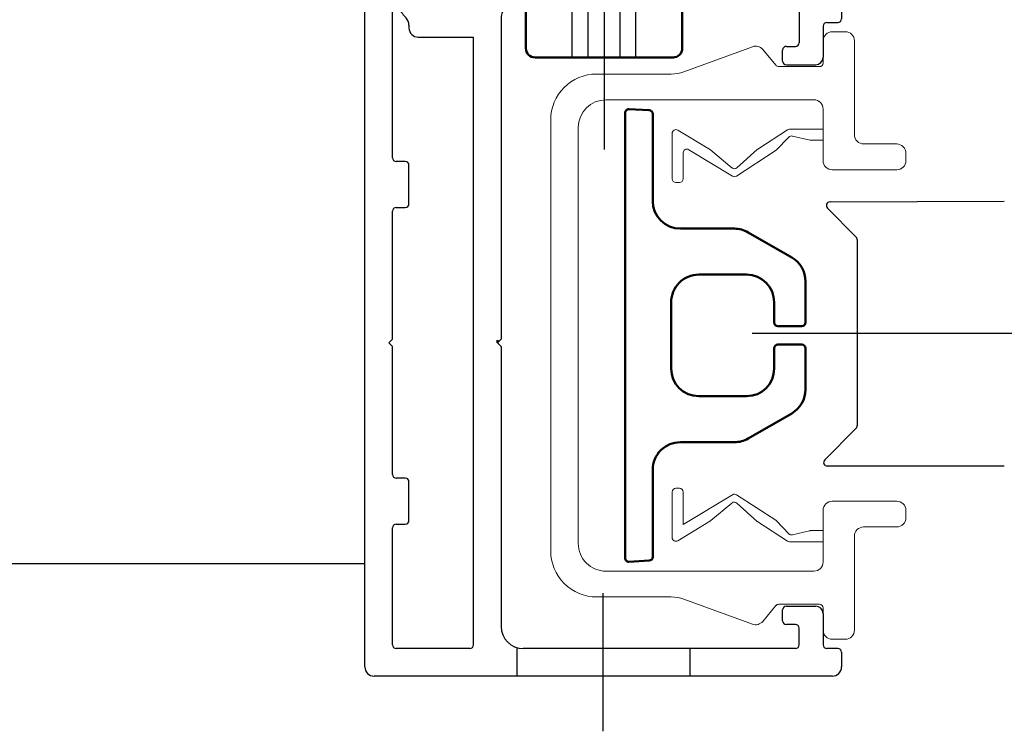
# Model space of a CAD drawing. Header units: inches. Extents: x 34737 to 291769, y 4926 to 74566.
# Tile 14 of 256: x 249366 to 249406, y 31032 to 31061. Entities that reach past the tile are written whole.
import ezdxf

# ---------------------------------------------------------------- set-up
doc = ezdxf.new("R2010")
doc.units = ezdxf.units.IN
doc.header["$LTSCALE"] = 300
for name, pattern in [('AM_DIN_F_W050', [6.25, 4.75, -1.5]), ('AM_DIN_G_W050', [13.75, 9.75, -1.5, 1, -1.5]), ('AM_DIN_G_W050x2', [6.875, 4.75, -0.875, 0.375, -0.875]), ('CENTER', [7, 4, -1, 1, -1])]:
    doc.linetypes.add(name, pattern=pattern)
for name, color, linetype, lineweight in [('!_A_01_TENKÁ', 8, 'Continuous', 13), ('AM_0', 7, 'Continuous', 50), ('AM_3', 6, 'AM_DIN_F_W050', 25), ('AM_7', 4, 'AM_DIN_G_W050', 25), ('AM_8', 1, 'Continuous', 25), ('Bauseitig_AM_0', 9, 'Continuous', 50), ('Bauseitig_AM_3', 9, 'AM_DIN_F_W050', 25), ('Bauseitig_AM_7', 9, 'AM_DIN_G_W050', 25)]:
    doc.layers.add(name, color=color, linetype=linetype, lineweight=lineweight)
doc.layers.add('!_A_52_NOVÉ KCIE', color=7, linetype='Continuous', lineweight=13, true_color=0xa30000)

# ---------------------------------------------------------------- blocks, each defined once
blk = doc.blocks.new('o')
at = {"color": 7, "linetype": 'Continuous'}
for p, q in [((350.75, -72.281), (375.65, -72.281)), ((350.25, -73.581), (350.25, -72.781)), ((376.15, -72.781), (376.15, -117.881)), ((350.45, -73.781), (351.05, -73.781)), ((352.75, -73.781), (367.55, -73.781)), ((370.45, -73.781), (374.45, -73.781)), ((351.25, -75.681), (351.25, -73.981)), ((352.55, -73.981), (352.55, -74.881)), ((370.25, -73.981), (370.25, -106.981)), ((374.65, -73.981), (374.65, -80.331)), ((352.75, -75.081), (353.25, -75.081)), ((353.45, -75.281), (353.45, -75.881)), ((368.75, -90.181), (368.75, -74.981)), ((353.25, -76.081), (351.65, -76.081)), ((373.75, -80.731), (373.75, -82.831)), ((374.45, -80.531), (373.95, -80.531)), ((373.95, -83.031), (374.45, -83.031)), ((374.65, -83.231), (374.65, -90.181)), ((368.75, -90.181), (368.95, -90.381)), ((368.95, -90.381), (368.75, -90.581)), ((374.65, -90.181), (374.85, -90.381)), ((374.85, -90.381), (374.65, -90.581)), ((368.75, -107.942), (368.75, -90.581)), ((374.65, -90.581), (374.65, -97.531)), ((374.45, -97.731), (373.95, -97.731)), ((373.75, -97.931), (373.75, -100.031)), ((373.95, -100.231), (374.45, -100.231)), ((374.65, -100.431), (374.65, -108.391)), ((351.25, -107.581), (351.25, -105.881)), ((353.25, -105.481), (351.65, -105.481)), ((353.45, -105.681), (353.45, -106.281)), ((352.55, -109.181), (352.55, -106.681)), ((353.25, -106.481), (352.75, -106.481)), ((373.25, -106.981), (370.25, -106.981)), ((373.75, -107.634), (373.75, -107.481)), ((350.25, -117.881), (350.25, -107.981)), ((351.05, -107.781), (350.45, -107.781)), ((363, -109.381), (352.75, -109.381)), ((363, -109.381), (363.2, -109.581)), ((363.2, -109.581), (363.4, -109.381)), ((367.41, -109.381), (363.4, -109.381)), ((351.75, -113.081), (351.75, -111.081)), ((351.95, -110.881), (368.087, -110.881)), ((369.498, -110.888), (368.087, -110.882)), ((371.2, -112.037), (371.2, -114.381)), ((374.65, -112.371), (374.65, -116.681)), ((355, -113.281), (351.95, -113.281)), ((355.2, -114.381), (355.2, -113.481)), ((372.4, -114.381), (372.4, -114.135)), ((351.75, -116.681), (351.75, -114.781)), ((351.95, -114.581), (355, -114.581)), ((371.4, -114.581), (372.2, -114.581)), ((356.758, -116.781), (356.97, -116.414)), ((357.43, -116.414), (357.642, -116.781)), ((368.758, -116.781), (368.97, -116.414)), ((369.43, -116.414), (369.642, -116.781)), ((356.584, -116.881), (351.95, -116.881)), ((358, -116.881), (357.815, -116.881)), ((358.2, -117.081), (358.2, -118.181)), ((368.2, -117.081), (368.2, -118.181)), ((368.584, -116.881), (368.4, -116.881)), ((374.45, -116.881), (369.815, -116.881)), ((358, -118.381), (350.75, -118.381)), ((375.65, -118.381), (368.4, -118.381))]:
    blk.add_line(p, q, dxfattribs=at)
for centre, radius, start, end in [((350.75, -72.781), 0.5, 90, 180), ((375.65, -72.781), 0.5, 0, 90), ((350.45, -73.581), 0.2, 180, 270), ((351.05, -73.981), 0.2, 0, 90), ((352.75, -73.981), 0.2, 90, 180), ((367.55, -74.981), 1.2, 0, 90), ((370.45, -73.981), 0.2, 90, 180), ((374.45, -73.981), 0.2, 0, 90), ((352.75, -74.881), 0.2, 180, 270), ((353.25, -75.281), 0.2, 0, 90), ((351.65, -75.681), 0.4, 180, 270), ((353.25, -75.881), 0.2, 270, 0), ((373.95, -80.731), 0.2, 90, 180), ((374.45, -80.331), 0.2, 270, 0), ((373.95, -82.831), 0.2, 180, 270), ((374.45, -83.231), 0.2, 0, 90), ((373.95, -97.931), 0.2, 90, 180), ((374.45, -97.531), 0.2, 270, 0), ((373.95, -100.031), 0.2, 180, 270), ((374.45, -100.431), 0.2, 0, 90), ((351.65, -105.881), 0.4, 90, 180), ((353.25, -105.681), 0.2, 0, 90), ((353.25, -106.281), 0.2, 270, 0), ((352.75, -106.681), 0.2, 90, 180), ((373.25, -107.481), 0.5, 0, 90), ((350.45, -107.981), 0.2, 90, 180), ((351.05, -107.581), 0.2, 270, 0), ((367.55, -107.942), 1.2, 327.976, 0), ((374.33, -107.634), 0.58, 180, 223.646), ((371.45, -110.381), 3.4, 33.5573, 43.646), ((371.45, -110.381), 3.4, 147.976, 151.4281), ((374.45, -108.391), 0.2, 213.5573, 0), ((367.41, -108.181), 1.2, 270, 331.4281), ((371.45, -110.381), 1.8, 104.826, 165.573), ((352.75, -109.181), 0.2, 180, 270), ((369.5, -110.388), 0.5, 269.78, 65.5752), ((351.95, -111.081), 0.2, 90, 180), ((371.4, -112.037), 0.2, 100.8635, 180), ((371.457, -112.333), 0.501, 24.9478, 100.8635), ((371.45, -110.381), 3.4, 293.7307, 326.4427), ((374.45, -112.371), 0.2, 0, 146.4427), ((351.95, -113.081), 0.2, 180, 270), ((355, -113.481), 0.2, 0, 90), ((373.1, -114.135), 0.7, 113.7307, 180), ((355, -114.381), 0.2, 270, 0), ((371.4, -114.381), 0.2, 180, 270), ((372.2, -114.381), 0.2, 270, 0), ((351.95, -114.781), 0.2, 90, 180), ((357.2, -116.547), 0.266, 30, 150), ((369.2, -116.547), 0.266, 30, 150), ((351.95, -116.681), 0.2, 180, 270), ((356.584, -116.681), 0.2, 270, 330), ((357.815, -116.681), 0.2, 210, 270), ((358, -117.081), 0.2, 0, 90), ((368.4, -117.081), 0.2, 90, 180), ((368.584, -116.681), 0.2, 270, 330), ((369.815, -116.681), 0.2, 210, 270), ((374.45, -116.681), 0.2, 270, 0), ((350.75, -117.881), 0.5, 180, 270), ((358, -118.181), 0.2, 270, 0), ((368.4, -118.181), 0.2, 180, 270), ((375.65, -117.881), 0.5, 270, 0)]:
    blk.add_arc(centre, radius, start, end, dxfattribs=at)
at = {"layer": 'AM_0', "color": 7, "linetype": 'CENTER'}
blk.add_line((368.95, -90.381), (368.95, -90.52), dxfattribs=at)
at = {"layer": 'AM_0', "color": 7, "linetype": 'Continuous'}
for centre, radius, start, end in [((371.443, -108.431), 0.5, 204.8238, 335.5752), ((371.45, -110.381), 1.8, 14.826, 75.573), ((373.4, -110.375), 0.5, 114.8238, 245.5752), ((371.45, -110.381), 1.8, 284.8513, 345.573)]:
    blk.add_arc(centre, radius, start, end, dxfattribs=at)
blk = doc.blocks.new('clipprofil_zu')
at = {"color": 7, "linetype": 'Continuous'}
for p, q in [((67.71, 248.26), (66.91, 248.26)), ((106.51, 248.26), (105.71, 248.26)), ((65.91, 247.26), (65.91, 243.66)), ((68.71, 240.26), (68.71, 247.26)), ((104.71, 247.26), (104.71, 240.26)), ((107.51, 243.66), (107.51, 247.26)), ((64.91, 242.66), (54.71, 242.66)), ((118.71, 242.66), (108.51, 242.66)), ((53.71, 241.66), (53.71, 240.26)), ((119.71, 240.26), (119.71, 241.66)), ((54.71, 239.26), (57.11, 239.26)), ((57.51, 238.86), (57.51, 234.45)), ((62.11, 239.26), (67.71, 239.26)), ((64.31, 239.26), (64.31, 235.61)), ((65.51, 239.26), (65.51, 237.84)), ((105.71, 239.26), (111.31, 239.26)), ((107.91, 239.26), (107.91, 237.89)), ((109.11, 239.26), (109.11, 235.61)), ((115.91, 234.45), (115.91, 238.86)), ((116.31, 239.26), (118.71, 239.26)), ((61.11, 215.66), (61.11, 238.26)), ((65.51, 237.84), (65.05, 235.92)), ((107.92, 237.8), (108.36, 235.92)), ((112.31, 238.26), (112.31, 215.66)), ((64.37, 235.39), (66.47, 232.16)), ((65.17, 235.54), (66.59, 234.17)), ((108.24, 235.54), (106.85, 234.2)), ((109.04, 235.39), (106.94, 232.16)), ((57.36, 234.14), (55.64, 232.7)), ((66.59, 234.17), (69.4, 229.85)), ((106.79, 234.13), (104.01, 229.85)), ((117.77, 232.7), (116.05, 234.14)), ((55.34, 231.59), (58.06, 224.12)), ((68.5, 229.88), (66.51, 232.11)), ((104.91, 229.88), (106.91, 232.11)), ((115.35, 224.12), (118.07, 231.59)), ((69.4, 229.42), (66.53, 224.67)), ((66.59, 227.07), (68.5, 229.36)), ((104.01, 229.42), (107.24, 224.06)), ((106.82, 227.07), (104.91, 229.36)), ((66.55, 227.02), (64.4, 223.47)), ((106.86, 227.02), (109.01, 223.47)), ((66.87, 224.06), (69.7, 224.06)), ((70.1, 223.66), (70.1, 223.26)), ((103.31, 223.66), (103.31, 223.26)), ((107.24, 224.06), (103.71, 224.06)), ((58.31, 222.75), (58.31, 214.66)), ((64.75, 222.86), (69.7, 222.86)), ((108.66, 222.86), (103.71, 222.86)), ((115.11, 214.66), (115.11, 222.75)), ((109.31, 212.66), (64.11, 212.66)), ((63.31, 209.66), (110.11, 209.66))]:
    blk.add_line(p, q, dxfattribs=at)
for centre, radius, start, end in [((66.91, 247.26), 1, 90, 180), ((67.71, 247.26), 1, 0, 90), ((105.71, 247.26), 1, 90, 180), ((106.51, 247.26), 1, 0, 90), ((64.91, 243.66), 1, 270, 0), ((108.51, 243.66), 1, 180, 270), ((54.71, 241.66), 1, 90, 180), ((118.71, 241.66), 1, 0, 90), ((54.71, 240.26), 1, 180, 270), ((67.71, 240.26), 1, 270, 0), ((105.71, 240.26), 1, 180, 270), ((118.71, 240.26), 1, 270, 0), ((57.11, 238.86), 0.4, 0, 90), ((62.11, 238.26), 1, 90, 180), ((111.31, 238.26), 1, 0, 90), ((116.31, 238.86), 0.4, 90, 180), ((108.31, 237.89), 0.4, 180, 193.2), ((64.71, 235.61), 0.4, 180, 213), ((65.44, 235.82), 0.4, 166.8, 226.2), ((107.97, 235.82), 0.4, 313.8, 13.2), ((108.71, 235.61), 0.4, 327, 0), ((57.11, 234.45), 0.4, 310, 0), ((116.31, 234.45), 0.4, 180, 230), ((107.13, 233.91), 0.4, 133.8, 147), ((56.28, 231.93), 1, 130, 200), ((66.8, 232.37), 0.4, 213, 221.8143), ((106.61, 232.37), 0.4, 318.1857, 327), ((117.13, 231.93), 1, 340, 50), ((68.2, 229.62), 0.4, 320.0311, 41.8143), ((69.06, 229.63), 0.4, 328.8453, 33), ((104.35, 229.63), 0.4, 147, 211.1547), ((105.21, 229.62), 0.4, 138.1857, 219.9689), ((66.89, 226.81), 0.4, 140.0311, 148.8453), ((106.52, 226.81), 0.4, 31.1547, 39.9689), ((66.87, 224.46), 0.4, 148.8453, 270), ((54.31, 222.75), 4, 0, 20), ((69.7, 223.66), 0.4, 0, 90), ((103.71, 223.66), 0.4, 90, 180), ((119.11, 222.75), 4, 160, 180), ((64.75, 223.26), 0.4, 148.8453, 270), ((69.7, 223.26), 0.4, 270, 0), ((103.71, 223.26), 0.4, 180, 270), ((108.66, 223.26), 0.4, 270, 31.1547), ((64.11, 215.66), 3, 180, 270), ((109.31, 215.66), 3, 270, 0), ((63.31, 214.66), 5, 180, 270), ((110.11, 214.66), 5, 270, 0)]:
    blk.add_arc(centre, radius, start, end, dxfattribs=at)
blk = doc.blocks.new('Inlay_Screen_2')
at = {"color": 7, "linetype": 'Continuous'}
for p, q in [((8366.763, 6300.967), (8366.763, 6296.235)), ((8366.953, 6301.167), (8368.053, 6301.224)), ((8368.263, 6276.846), (8368.263, 6301.025)), ((8361.579, 6294.534), (8359.213, 6293.168)), ((8365.263, 6294.735), (8362.329, 6294.735)), ((8358.463, 6291.869), (8358.463, 6289.635)), ((8361.663, 6292.235), (8364.263, 6292.235)), ((8360.163, 6289.635), (8360.163, 6290.735)), ((8365.763, 6290.735), (8365.763, 6287.135)), ((8358.663, 6289.435), (8359.963, 6289.435)), ((8358.463, 6288.235), (8358.463, 6286.001)), ((8359.963, 6288.435), (8358.663, 6288.435)), ((8360.163, 6287.135), (8360.163, 6288.235)), ((8364.263, 6285.635), (8361.663, 6285.635)), ((8359.213, 6284.702), (8361.579, 6283.336)), ((8362.329, 6283.135), (8365.263, 6283.135)), ((8366.763, 6281.635), (8366.763, 6276.904)), ((8368.053, 6276.646), (8366.953, 6276.704))]:
    blk.add_line(p, q, dxfattribs=at)
for centre, radius, start, end in [((8366.963, 6300.967), 0.2, 93, 180), ((8368.063, 6301.025), 0.2, 0, 93), ((8365.263, 6296.235), 1.5, 270, 0), ((8362.329, 6293.235), 1.5, 90, 120), ((8359.963, 6291.869), 1.5, 120, 180), ((8361.663, 6290.735), 1.5, 90, 180), ((8364.263, 6290.735), 1.5, 0, 90), ((8358.663, 6289.635), 0.2, 180, 270), ((8359.963, 6289.635), 0.2, 270, 0), ((8358.663, 6288.235), 0.2, 90, 180), ((8359.963, 6288.235), 0.2, 0, 90), ((8361.663, 6287.135), 1.5, 180, 270), ((8364.263, 6287.135), 1.5, 270, 0), ((8359.963, 6286.001), 1.5, 180, 240), ((8362.329, 6284.635), 1.5, 240, 270), ((8365.263, 6281.635), 1.5, 0, 90), ((8366.963, 6276.904), 0.2, 180, 267), ((8368.063, 6276.846), 0.2, 267, 0)]:
    blk.add_arc(centre, radius, start, end, dxfattribs=at)
blk = doc.blocks.new('DIN 7984 A2 5x16 IS3 Zyl')
at = {"layer": 'Bauseitig_AM_0'}
for p, q in [((-3.5, 3.75), (-3.5, -3.75)), ((-3, 4.25), (0, 4.25)), ((0, 4.25), (0, 2.5)), ((0, 2.5), (1.909, 2.5)), ((0, 2.5), (0, -2.5)), ((1.909, 2.5), (2.4, 2.5)), ((2.4, 2.5), (15.509, 2.5)), ((15.509, 2.5), (16, 2.009)), ((15.509, -2.5), (15.509, 2.5)), ((16, 2.009), (0, 2.009)), ((16, -2.009), (16, 2.009)), ((16, -2.009), (0, -2.009)), ((15.509, -2.5), (16, -2.009)), ((0, -2.5), (0, -4.25)), ((0, -2.5), (1.909, -2.5)), ((1.909, -2.5), (2.4, -2.5)), ((2.4, -2.5), (15.509, -2.5)), ((-3, -4.25), (0, -4.25))]:
    blk.add_line(p, q, dxfattribs=at)
for centre, start, end in [((-3, 3.75), 90, 180), ((-3, -3.75), 180, 270)]:
    blk.add_arc(centre, 0.5, start, end, dxfattribs=at)
at = {"layer": 'Bauseitig_AM_3', "ltscale": 0.2}
for p, q in [((-3.5, 1.733), (-0.8, 1.733)), ((-0.8, 1.733), (0.2, 0)), ((-3.5, 0.866), (-0.8, 0.866)), ((-0.8, -1.733), (0.2, 0)), ((-3.5, -0.866), (-0.8, -0.866)), ((-3.5, -1.733), (-0.8, -1.733))]:
    blk.add_line(p, q, dxfattribs=at)
for centre, radius, start, end in [((-1.357, 1.299), 0.705, 322.1211, 37.8789), ((-3.25, 0), 2.599, 340.5288, 19.4712), ((-1.357, -1.299), 0.705, 322.1211, 37.8789)]:
    blk.add_arc(centre, radius, start, end, dxfattribs=at)
at = {"layer": 'Bauseitig_AM_7'}
blk.add_line((21, 0), (-8.5, 0), dxfattribs=at)

msp = doc.modelspace()

# ---------------------------------------------------------------- linework, layer by layer
at = {"layer": '!_A_01_TENKÁ', "color": 7, "lineweight": -3}
for p, q in [((249399.334, 31053.894), (249406.436, 31053.931)), ((249399.229, 31053.638), (249400.392, 31052.475)), ((249400.436, 31052.369), (249400.436, 31044.768)), ((249399.117, 31043.387), (249400.392, 31044.663)), ((249406.436, 31043.131), (249399.223, 31043.131))]:
    msp.add_line(p, q, dxfattribs=at)
for centre, start, end in [((249399.335, 31053.744), 90.3, 225), ((249400.286, 31052.369), 0, 45), ((249400.286, 31044.769), 315, 359.7), ((249399.223, 31043.281), 135, 270)]:
    msp.add_arc(centre, 0.15, start, end, dxfattribs=at)
at = {"layer": '!_A_52_NOVÉ KCIE', "color": 7, "lineweight": -3}
msp.add_lwpolyline([(249380.379, 31039.156), (249296.379, 31039.156)], dxfattribs=at)
at = {"layer": 'AM_3', "color": 7, "lineweight": -3}
for p, q in [((249386.567, 31035.701), (249386.567, 31034.576)), ((249393.617, 31035.701), (249393.617, 31034.576))]:
    msp.add_line(p, q, dxfattribs=at)
at = {"layer": 'AM_7', "color": 7, "lineweight": -3}
msp.add_line((252306.634, 31048.531), (249396.161, 31048.531), dxfattribs=at)
at = {"layer": 'AM_7', "color": 7, "linetype": 'AM_DIN_G_W050x2', "lineweight": -3}
msp.add_line((249390.092, 31032.33), (249390.092, 31037.955), dxfattribs=at)

# ---------------------------------------------------------------- block references
at = {"layer": '!_A_01_TENKÁ', "color": 7, "lineweight": -3, "xscale": -0.75, "yscale": 0.75, "zscale": 0.75, "rotation": 270}
msp.add_blockref('DIN 7984 A2 5x16 IS3 Zyl', (249390.129, 31062.405), dxfattribs=at)
at = {"layer": '!_A_52_NOVÉ KCIE', "color": 7, "lineweight": -3, "xscale": 0.375, "yscale": 0.375, "zscale": 0.375, "rotation": 270}
msp.add_blockref('clipprofil_zu', (249309.33, 31080.97), dxfattribs=at)
at = {"layer": 'AM_0', "color": 7, "lineweight": -3, "xscale": 0.75, "yscale": 0.75, "zscale": 0.75, "rotation": 180}
msp.add_blockref('Inlay_Screen_2', (255667.183, 35765.157), dxfattribs=at)
at = {"layer": 'AM_8', "color": 7, "lineweight": -3, "xscale": 0.75, "yscale": 0.75, "zscale": 0.75, "rotation": 180}
msp.add_blockref('o', (249662.492, 30980.369), dxfattribs=at)

doc.saveas('drawing.dxf')
